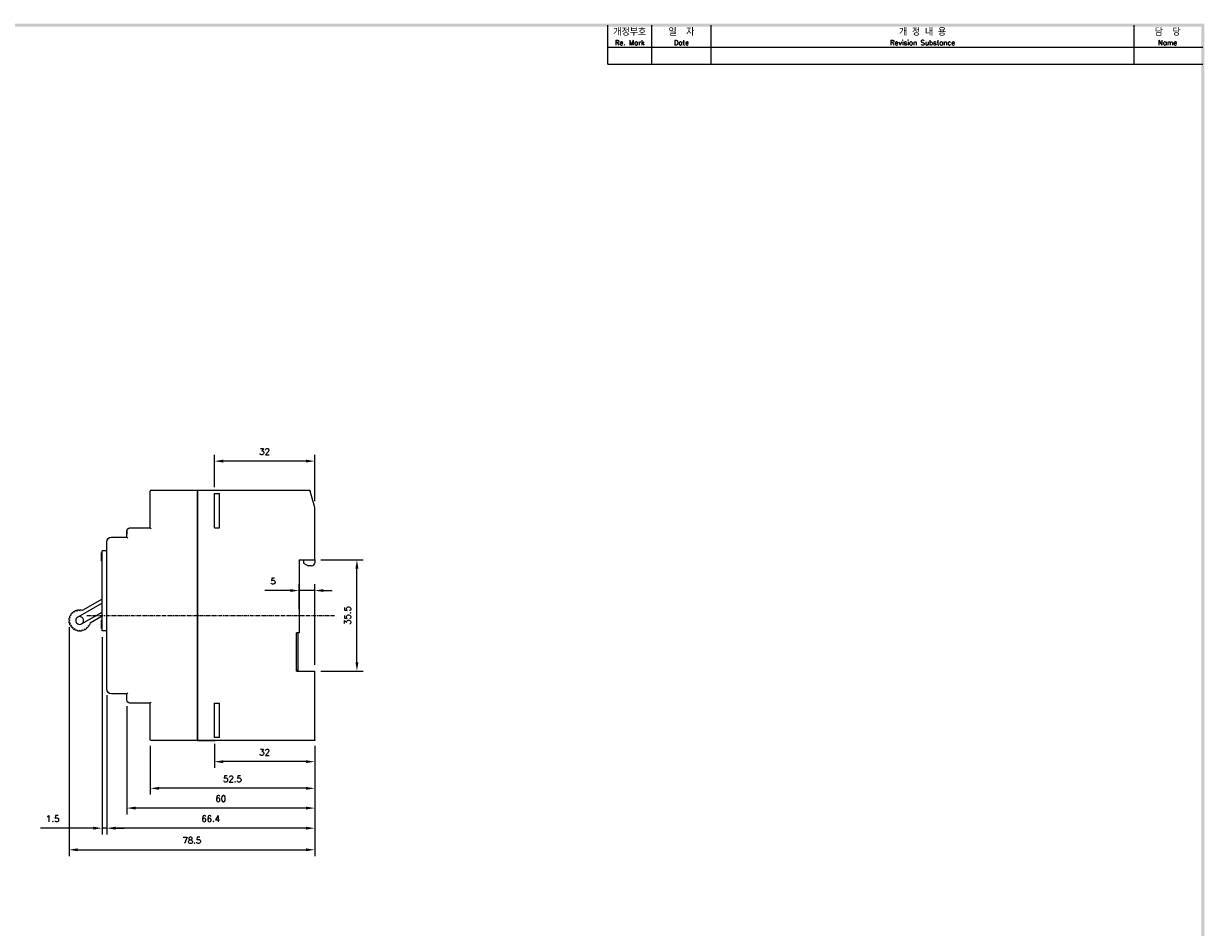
# Model space of a CAD drawing. Extents: x -4 to 824, y -4 to 577.
# Tile 3 of 3: x 443 to 820, y 285 to 574. Entities that reach past the tile are written whole.
import ezdxf

# ---------------------------------------------------------------- set-up
doc = ezdxf.new("R2010")
doc.units = 0
doc.header["$MEASUREMENT"] = 0
doc.linetypes.add('CENTER', pattern=[2, 1.25, -0.25, 0.25, -0.25])
doc.layers.get('0').update_dxf_attribs({"linetype": 'CONTINUOUS'})
for name, color, linetype in [('cen', 1, 'CENTER'), ('di', 3, 'CONTINUOUS'), ('DIM', 3, 'CONTINUOUS'), ('dimtaxt', 3, 'CONTINUOUS'), ('dwg', 7, 'CONTINUOUS'), ('text', 3, 'CONTINUOUS')]:
    doc.layers.add(name, color=color, linetype=linetype)
doc.styles.add('KIM', font='ROMANS.shx', dxfattribs={"height": 5, "bigfont": 'GSG1.shx'})
doc.styles.get("Standard").update_dxf_attribs({"font": 'romans.shx', "height": 2, "bigfont": 'hgs.shx'})
doc.dimstyles.new('STANDARD$0', dxfattribs={"dimtxt": 5, "dimasz": 5, "dimexe": 1, "dimexo": 2, "dimgap": 2, "dimtad": 1, "dimdec": 4, "dimzin": 12, "dimdsep": 46, "dimtxsty": 'KIM', "dimcen": -1, "dimdle": 0.1, "dimadec": 0, "dimazin": 0, "dimtfac": 1, "dimtdec": 4, "dimtmove": 0, "dimatfit": 3, "dimfxl": 0, "dimtolj": 1, "dimtzin": 0, "dimarcsym": 0})

# ---------------------------------------------------------------- blocks, each defined once
blk = doc.blocks.new('*D44')
at = {"layer": 'DIM'}
for p, q in [((504.38, 425.41), (504.38, 435.72)), ((533.58, 433.72), (507.18, 433.72)), ((536.38, 420.91), (536.38, 435.72))]:
    blk.add_line(p, q, dxfattribs=at)
for points in [[(507.18, 434.18), (507.18, 433.25), (504.38, 433.72)], [(533.58, 434.18), (533.58, 433.25), (536.38, 433.72)]]:
    blk.add_solid(points, dxfattribs=at)
at = {"layer": 'DIM', "insert": (520.38, 436.72), "char_height": 2, "attachment_point": 5}
blk.add_mtext('\\A1;32', dxfattribs=at)
blk = doc.blocks.new('*D45')
at = {"layer": 'DIM'}
for p, q in [((504.38, 343.41), (504.38, 335.7)), ((536.38, 342.71), (536.38, 335.7)), ((533.58, 337.7), (507.18, 337.7))]:
    blk.add_line(p, q, dxfattribs=at)
for points in [[(507.18, 338.16), (507.18, 337.23), (504.38, 337.7)], [(533.58, 338.16), (533.58, 337.23), (536.38, 337.7)]]:
    blk.add_solid(points, dxfattribs=at)
at = {"layer": 'DIM', "insert": (520.38, 340.7), "char_height": 2, "attachment_point": 5}
blk.add_mtext('\\A1;32', dxfattribs=at)
blk = doc.blocks.new('*D46')
at = {"layer": 'DIM'}
for p, q in [((469.98, 358.91), (469.98, 314.45)), ((536.38, 342.71), (536.38, 314.45)), ((533.58, 316.45), (472.78, 316.45))]:
    blk.add_line(p, q, dxfattribs=at)
for points in [[(472.78, 316.91), (472.78, 315.98), (469.98, 316.45)], [(533.58, 316.91), (533.58, 315.98), (536.38, 316.45)]]:
    blk.add_solid(points, dxfattribs=at)
at = {"layer": 'DIM', "insert": (503.18, 319.45), "char_height": 2, "attachment_point": 5}
blk.add_mtext('\\A1;66.4', dxfattribs=at)
blk = doc.blocks.new('*D47')
at = {"layer": 'DIM'}
for p, q in [((476.38, 355.41), (476.38, 320.87)), ((536.38, 342.71), (536.38, 320.87)), ((533.58, 322.87), (479.18, 322.87))]:
    blk.add_line(p, q, dxfattribs=at)
for points in [[(479.18, 323.34), (479.18, 322.4), (476.38, 322.87)], [(533.58, 323.34), (533.58, 322.4), (536.38, 322.87)]]:
    blk.add_solid(points, dxfattribs=at)
at = {"layer": 'DIM', "insert": (506.38, 325.87), "char_height": 2, "attachment_point": 5}
blk.add_mtext('\\A1;60', dxfattribs=at)
blk = doc.blocks.new('*D48')
at = {"layer": 'DIM'}
for p, q in [((483.88, 342.71), (483.88, 327.18)), ((536.38, 342.41), (536.38, 327.18)), ((533.58, 329.18), (486.68, 329.18))]:
    blk.add_line(p, q, dxfattribs=at)
for points in [[(486.68, 329.64), (486.68, 328.71), (483.88, 329.18)], [(533.58, 329.64), (533.58, 328.71), (536.38, 329.18)]]:
    blk.add_solid(points, dxfattribs=at)
at = {"layer": 'DIM', "insert": (510.13, 332.18), "char_height": 2, "attachment_point": 5}
blk.add_mtext('\\A1;52.5', dxfattribs=at)
blk = doc.blocks.new('*D55')
at = {"layer": 'DIM'}
for p, q in [((468.48, 377.51), (468.48, 314.45)), ((469.98, 358.91), (469.98, 314.45)), ((465.68, 316.45), (448.78, 316.45)), ((469.98, 316.45), (468.48, 316.45)), ((472.78, 316.45), (475.58, 316.45))]:
    blk.add_line(p, q, dxfattribs=at)
for points in [[(465.68, 316.91), (465.68, 315.98), (468.48, 316.45)], [(472.78, 316.91), (472.78, 315.98), (469.98, 316.45)]]:
    blk.add_solid(points, dxfattribs=at)
at = {"layer": 'DIM', "insert": (452.73, 319.45), "char_height": 2, "attachment_point": 5}
blk.add_mtext('\\A1;1.5', dxfattribs=at)
blk = doc.blocks.new('*D56')
at = {"layer": 'DIM'}
for p, q in [((538.38, 402.16), (551.87, 402.16)), ((549.87, 369.46), (549.87, 399.36)), ((538.38, 366.66), (551.87, 366.66))]:
    blk.add_line(p, q, dxfattribs=at)
for points in [[(549.4, 399.36), (550.33, 399.36), (549.87, 402.16)], [(549.4, 369.46), (550.33, 369.46), (549.87, 366.66)]]:
    blk.add_solid(points, dxfattribs=at)
at = {"layer": 'DIM', "insert": (546.87, 384.41), "char_height": 2, "attachment_point": 5, "rotation": 90}
blk.add_mtext('\\A1;35.5', dxfattribs=at)
blk = doc.blocks.new('*D57')
at = {"layer": 'DIM'}
for p, q in [((528.58, 392.37), (520.45, 392.37)), ((531.38, 386.41), (531.38, 394.37)), ((536.38, 392.37), (531.38, 392.37)), ((536.38, 368.66), (536.38, 394.37)), ((539.18, 392.37), (541.98, 392.37))]:
    blk.add_line(p, q, dxfattribs=at)
for points in [[(528.58, 392.84), (528.58, 391.91), (531.38, 392.37)], [(539.18, 392.84), (539.18, 391.91), (536.38, 392.37)]]:
    blk.add_solid(points, dxfattribs=at)
at = {"layer": 'DIM', "insert": (523.11, 395.37), "char_height": 2, "attachment_point": 5}
blk.add_mtext('\\A1;5', dxfattribs=at)
blk = doc.blocks.new('*D58')
at = {"layer": 'DIM'}
for p, q in [((457.93, 380.66), (457.93, 307.55)), ((536.38, 342.56), (536.38, 307.55)), ((460.73, 309.55), (533.58, 309.55))]:
    blk.add_line(p, q, dxfattribs=at)
for points in [[(460.73, 310.01), (460.73, 309.08), (457.93, 309.55)], [(533.58, 310.01), (533.58, 309.08), (536.38, 309.55)]]:
    blk.add_solid(points, dxfattribs=at)
at = {"layer": 'DIM', "insert": (497.16, 312.55), "char_height": 2, "attachment_point": 5}
blk.add_mtext('\\A1;78.5', dxfattribs=at)

msp = doc.modelspace()

# ---------------------------------------------------------------- linework, layer by layer
at = {"color": 7}
for p, q in [((483.881, 412.41), (483.881, 424.11)), ((483.881, 419.41), (483.881, 424.11)), ((484.181, 424.41), (498.981, 424.41)), ((498.981, 424.41), (534.881, 424.41)), ((498.981, 424.41), (504.581, 424.41)), ((498.981, 424.41), (498.981, 424.11)), ((498.981, 424.11), (498.981, 424.41)), ((498.981, 344.71), (498.981, 424.11)), ((498.981, 424.11), (498.981, 344.71)), ((504.381, 412.41), (504.381, 423.41)), ((504.381, 423.41), (505.981, 423.41)), ((505.981, 412.41), (505.981, 423.41)), ((515.381, 424.41), (534.881, 424.41)), ((534.881, 424.41), (534.963, 424.11)), ((536.381, 418.91), (534.963, 424.11)), ((536.381, 402.16), (536.381, 418.91)), ((476.381, 411.41), (476.381, 410.41)), ((476.381, 409.41), (476.381, 411.41)), ((477.381, 412.41), (483.881, 412.41)), ((484.181, 412.11), (483.881, 412.41)), ((504.381, 412.41), (505.981, 412.41)), ((469.981, 360.91), (469.981, 407.91)), ((471.481, 409.41), (476.381, 409.41)), ((476.681, 409.11), (476.381, 409.41)), ((468.481, 404.567), (468.281, 404.567)), ((468.281, 401.81), (468.281, 404.51)), ((468.281, 404.51), (468.481, 404.51)), ((468.481, 381.01), (468.481, 405.11)), ((469.981, 405.11), (468.481, 405.11)), ((468.281, 401.81), (468.481, 401.81)), ((468.281, 401.807), (468.281, 401.81)), ((468.281, 401.807), (468.481, 401.807)), ((468.281, 401.729), (468.481, 401.729)), ((531.381, 402.16), (531.381, 378.86)), ((531.381, 402.16), (536.381, 402.16)), ((532.781, 402.16), (532.781, 401.16)), ((532.781, 401.16), (534.281, 400.26)), ((535.381, 400.26), (534.281, 400.26)), ((536.381, 402.16), (536.381, 401.26)), ((468.481, 389.597), (462.345, 386.054)), ((458.642, 384.36), (458.46, 384.639)), ((459.135, 385.003), (458.819, 385.106)), ((459.135, 385.003), (459.031, 385.318)), ((459.777, 385.495), (459.498, 385.677)), ((459.777, 385.495), (459.758, 385.827)), ((460.524, 385.805), (460.303, 386.053)), ((460.524, 385.805), (460.592, 386.13)), ((468.481, 388.384), (460.702, 383.893)), ((461.327, 385.91), (461.177, 386.207)), ((461.327, 385.91), (461.477, 386.207)), ((461.952, 381.728), (468.481, 385.498)), ((458.227, 382.81), (457.93, 382.96)), ((458.227, 382.81), (457.93, 382.66)), ((458.332, 383.613), (458.007, 383.545)), ((458.332, 382.008), (458.007, 382.076)), ((458.332, 383.613), (458.085, 383.835)), ((458.332, 382.008), (458.085, 381.786)), ((458.642, 384.36), (458.31, 384.379)), ((458.642, 381.26), (458.31, 381.242)), ((458.642, 381.26), (458.46, 380.982)), ((464.011, 381.26), (464.343, 381.242)), ((464.011, 381.26), (464.193, 380.982)), ((464.645, 382.071), (468.481, 384.285)), ((468.481, 382.967), (468.281, 382.967)), ((468.281, 382.91), (468.481, 382.91)), ((468.281, 382.513), (468.281, 382.91)), ((468.281, 382.513), (468.481, 382.513)), ((468.281, 381.764), (468.281, 382.513)), ((468.281, 381.764), (468.481, 381.764)), ((468.281, 381.76), (468.281, 381.764)), ((468.281, 381.76), (468.481, 381.76)), ((468.281, 381.359), (468.281, 381.76)), ((468.281, 381.359), (468.481, 381.359)), ((468.281, 380.207), (468.281, 381.359)), ((468.481, 379.51), (468.481, 381.01)), ((459.135, 380.618), (458.819, 380.515)), ((459.135, 380.618), (459.031, 380.303)), ((459.777, 380.126), (459.498, 379.944)), ((459.777, 380.126), (459.758, 379.794)), ((460.524, 379.816), (460.303, 379.568)), ((460.524, 379.816), (460.592, 379.491)), ((461.327, 379.71), (461.177, 379.414)), ((461.327, 379.71), (461.477, 379.414)), ((462.129, 379.816), (462.061, 379.491)), ((462.129, 379.816), (462.351, 379.568)), ((462.877, 380.126), (463.155, 379.944)), ((462.877, 380.126), (462.895, 379.794)), ((463.519, 380.618), (463.835, 380.515)), ((463.519, 380.618), (463.622, 380.303)), ((468.281, 380.207), (468.481, 380.207)), ((468.281, 380.129), (468.481, 380.129)), ((469.981, 379.51), (468.481, 379.51)), ((530.581, 366.66), (530.581, 378.86)), ((531.381, 378.86), (530.581, 378.86)), ((531.081, 378.76), (530.581, 378.76)), ((531.081, 378.76), (531.081, 378.861)), ((531.081, 366.96), (531.081, 378.76)), ((531.081, 366.96), (530.581, 366.96)), ((530.581, 366.66), (536.381, 366.66)), ((531.081, 366.66), (531.081, 366.96)), ((536.381, 344.71), (536.381, 366.66)), ((476.381, 359.41), (471.481, 359.41)), ((476.681, 359.71), (476.381, 359.41)), ((476.381, 357.41), (476.381, 359.41)), ((483.881, 356.41), (477.381, 356.41)), ((483.881, 356.41), (484.181, 356.71)), ((483.881, 344.71), (483.881, 356.41)), ((504.381, 345.41), (504.381, 356.41)), ((504.381, 356.41), (505.981, 356.41)), ((505.981, 345.41), (505.981, 356.41)), ((483.881, 344.71), (483.881, 349.41)), ((498.981, 344.41), (484.181, 344.41)), ((498.981, 344.71), (498.981, 344.41)), ((498.981, 344.41), (498.981, 344.71)), ((536.381, 344.41), (498.981, 344.41)), ((498.981, 344.41), (504.581, 344.41)), ((505.981, 345.41), (504.381, 345.41)), ((530.581, 344.41), (515.381, 344.41)), ((536.381, 344.41), (530.581, 344.41)), ((536.381, 344.71), (536.381, 344.41))]:
    msp.add_line(p, q, dxfattribs=at)
for centre, radius, start, end in [((484.181, 424.11), 0.3, 90, 180), ((535.381, 401.26), 1, 270, 0), ((461.327, 382.81), 1.25, 120, 300), ((461.327, 382.81), 1.25, 300, 120)]:
    msp.add_arc(centre, radius, start, end, dxfattribs=at)
at = {"color": 7, "extrusion": (0, 0, -1)}
for centre, radius, start, end in [((-477.381, 411.41), 1, 0, 90), ((-471.481, 407.91), 1.5, 0, 90), ((-461.327, 382.81), 3.4, 32.52858, 42.47142), ((-461.327, 382.81), 3.4, 47.52858, 57.47142), ((-461.327, 382.81), 3.4, 62.52858, 72.47142), ((-461.327, 382.81), 3.4, 77.52858, 87.47142), ((-461.327, 382.81), 3.4, 92.52858, 107.43155), ((-461.327, 382.81), 3.4, 2.52858, 12.47142), ((-461.327, 382.81), 3.4, 347.52858, 357.47142), ((-461.327, 382.81), 3.4, 17.52858, 27.47142), ((-461.327, 382.81), 3.4, 332.52858, 342.47142), ((-461.327, 382.81), 3.4, 317.52858, 327.47142), ((-461.327, 382.81), 3.4, 212.52858, 222.47142), ((-461.327, 382.81), 3.4, 192.56845, 207.47142), ((-461.327, 382.81), 3.4, 302.52858, 312.47142), ((-461.327, 382.81), 3.4, 287.52858, 297.47142), ((-461.327, 382.81), 3.4, 272.52858, 282.47142), ((-461.327, 382.81), 3.4, 257.52858, 267.47142), ((-461.327, 382.81), 3.4, 242.52858, 252.47142), ((-461.327, 382.81), 3.4, 227.52858, 237.47142), ((-471.481, 360.91), 1.5, 270, 0), ((-477.381, 357.41), 1, 270, 0), ((-484.181, 344.71), 0.3, 270, 0)]:
    msp.add_arc(centre, radius, start, end, dxfattribs=at)
at = {"color": 7}
for points, degree in [([(468.281, 404.177), (468.281, 404.436), (468.281, 404.565), (468.281, 404.569)], 3), ([(468.281, 404.537), (468.281, 404.485), (468.281, 404.365), (468.281, 404.177)], 3), ([(468.281, 401.729), (468.281, 401.748), (468.281, 401.786)], 2), ([(468.281, 382.578), (468.281, 382.837), (468.281, 382.965), (468.281, 382.97)], 3), ([(468.281, 382.938), (468.281, 382.886), (468.281, 382.766), (468.281, 382.578)], 3), ([(468.281, 380.129), (468.281, 380.141), (468.281, 380.164)], 2)]:
    msp.add_open_spline(points, degree=degree, dxfattribs=at)
at = {"layer": 'cen'}
msp.add_line((463.631, 384.41), (542.731, 384.41), dxfattribs=at)
at = {"layer": 'dimtaxt'}
for p, q in [((644, 560.5), (644, 573)), ((663, 560.5), (663, 573)), ((798.045, 560.5), (798.045, 573)), ((630, 566), (820, 566)), ((630, 560.5), (820, 560.5))]:
    msp.add_line(p, q, dxfattribs=at)
at = {"layer": 'dwg'}
for points in [[(4.5, 573.5), (5.5, 572.5), (820.5, 573.5), (819.5, 572.5)], [(820.5, 573.5), (819.5, 572.5), (820.5, -0.5), (819.5, 0.5)]]:
    msp.add_trace(points, dxfattribs=at)
at = {"layer": 'text'}
msp.add_line((630, 560.5), (630, 573), dxfattribs=at)

# ---------------------------------------------------------------- texts
at = {"layer": 'di', "attachment_point": 5}
for s, insert, char_height, width in [('개정부호\\P{\\H0.72727x;Re. Mark}', (637, 569.25), 2.2, 14), ('{\\H1.1x;일  자}\\P{\\H0.8x;Date}', (653.5, 569.25), 2, 19), ('{\\H1.1x;개 정 내 용\\P\\H0.72727x;Revision Substance}', (730.522, 569.25), 2, 135.04468), ('담  당\\P{\\H0.72727x;Name}', (808.772, 569.25), 2.2, 21.45532)]:
    msp.add_mtext(s, dxfattribs=dict(at, insert=insert, char_height=char_height, width=width))

# ---------------------------------------------------------------- dimensions: what is measured, and where the dimension line sits
at = {"layer": 'DIM'}
for base, p1, p2, override, picture, middle in [((504.381, 433.715), (536.381, 418.91), (504.381, 423.41), {"dimtxt": 3, "dimasz": 2.8, "dimexe": 2, "dimdec": 2, "dimzin": 8, "dimtxsty": 'Standard', "dimcen": 0, "dimclrd": 256, "dimclre": 256, "dimclrt": 256, "dimadec": 2, "dimazin": 2, "dimtfac": 0.6, "dimtdec": 2, "dimtzin": 8, "dimlwd": 65535, "dimlwe": 65535, "dimarcsym": 1}, '*D44', (520.381, 436.715)), ((531.381, 392.375), (536.381, 366.66), (531.381, 384.41), {"dimtxt": 3, "dimasz": 2.8, "dimexe": 2, "dimdec": 2, "dimzin": 8, "dimtxsty": 'Standard', "dimcen": 0, "dimclrd": 256, "dimclre": 256, "dimclrt": 256, "dimadec": 2, "dimazin": 2, "dimtfac": 0.6, "dimtdec": 2, "dimtzin": 8, "dimlwd": 65535, "dimlwe": 65535, "dimarcsym": 1}, '*D57', (523.114, 395.375)), ((536.381, 309.545), (457.93, 382.66), (536.381, 344.56), {"dimtxt": 3, "dimasz": 2.8, "dimexe": 2, "dimdec": 1, "dimzin": 8, "dimtxsty": 'Standard', "dimcen": 0, "dimclrd": 256, "dimclre": 256, "dimclrt": 256, "dimadec": 2, "dimazin": 2, "dimtfac": 0.6, "dimtdec": 2, "dimtzin": 8, "dimlwd": 65535, "dimlwe": 65535, "dimarcsym": 1}, '*D58', (497.156, 312.545)), ((469.981, 316.446), (536.381, 344.71), (469.981, 360.91), {"dimtxt": 3, "dimasz": 2.8, "dimexe": 2, "dimdec": 2, "dimzin": 8, "dimtxsty": 'Standard', "dimcen": 0, "dimclrd": 256, "dimclre": 256, "dimclrt": 256, "dimadec": 2, "dimazin": 2, "dimtfac": 0.6, "dimtdec": 2, "dimtzin": 8, "dimlwd": 65535, "dimlwe": 65535, "dimarcsym": 1}, '*D46', (503.181, 319.446)), ((476.381, 322.869), (536.381, 344.71), (476.381, 357.41), {"dimtxt": 3, "dimasz": 2.8, "dimexe": 2, "dimdec": 2, "dimzin": 8, "dimtxsty": 'Standard', "dimcen": 0, "dimclrd": 256, "dimclre": 256, "dimclrt": 256, "dimadec": 2, "dimazin": 2, "dimtfac": 0.6, "dimtdec": 2, "dimtzin": 8, "dimlwd": 65535, "dimlwe": 65535, "dimarcsym": 1}, '*D47', (506.381, 325.869)), ((483.881, 329.177), (536.381, 344.41), (483.881, 344.71), {"dimtxt": 3, "dimasz": 2.8, "dimexe": 2, "dimdec": 2, "dimzin": 8, "dimtxsty": 'Standard', "dimcen": 0, "dimclrd": 256, "dimclre": 256, "dimclrt": 256, "dimadec": 2, "dimazin": 2, "dimtfac": 0.6, "dimtdec": 2, "dimtzin": 8, "dimlwd": 65535, "dimlwe": 65535, "dimarcsym": 1}, '*D48', (510.131, 332.177)), ((504.381, 337.696), (536.381, 344.71), (504.381, 345.41), {"dimtxt": 3, "dimasz": 2.8, "dimexe": 2, "dimdec": 2, "dimzin": 8, "dimtxsty": 'Standard', "dimcen": 0, "dimclrd": 256, "dimclre": 256, "dimclrt": 256, "dimadec": 2, "dimazin": 2, "dimtfac": 0.6, "dimtdec": 2, "dimtzin": 8, "dimlwd": 65535, "dimlwe": 65535, "dimarcsym": 1}, '*D45', (520.381, 340.696))]:
    dim = msp.add_linear_dim(base=base, p1=p1, p2=p2, dimstyle='STANDARD$0', override=override, dxfattribs=at)
    dim.commit()
    dim.dimension.update_dxf_attribs({"geometry": picture, "text_midpoint": middle})
dim = msp.add_linear_dim(base=(549.868, 402.16), p1=(536.381, 366.66), p2=(536.381, 402.16), angle=90, dimstyle='STANDARD$0', override={"dimtxt": 3, "dimasz": 2.8, "dimexe": 2, "dimdec": 2, "dimzin": 8, "dimtxsty": 'Standard', "dimcen": 0, "dimclrd": 256, "dimclre": 256, "dimclrt": 256, "dimadec": 2, "dimazin": 2, "dimtfac": 0.6, "dimtdec": 2, "dimtzin": 8, "dimlwd": 65535, "dimlwe": 65535, "dimarcsym": 1}, dxfattribs=at)
dim.commit()
dim.dimension.update_dxf_attribs({"geometry": '*D56', "text_midpoint": (546.868, 384.41)})
dim = msp.add_linear_dim(base=(468.481, 316.448), p1=(469.981, 360.91), p2=(468.481, 379.51), dimstyle='STANDARD$0', override={"dimtxt": 3, "dimasz": 2.8, "dimexe": 2, "dimdec": 2, "dimzin": 8, "dimtxsty": 'Standard', "dimcen": 0, "dimclrd": 256, "dimclre": 256, "dimclrt": 256, "dimadec": 2, "dimazin": 2, "dimtfac": 0.6, "dimtdec": 2, "dimtzin": 8, "dimlwd": 65535, "dimlwe": 65535, "dimarcsym": 1}, dxfattribs=at)
dim.commit()
dim.dimension.update_dxf_attribs({"geometry": '*D55', "text_midpoint": (452.729, 316.448), "dimtype": 160})

doc.saveas('drawing.dxf')
